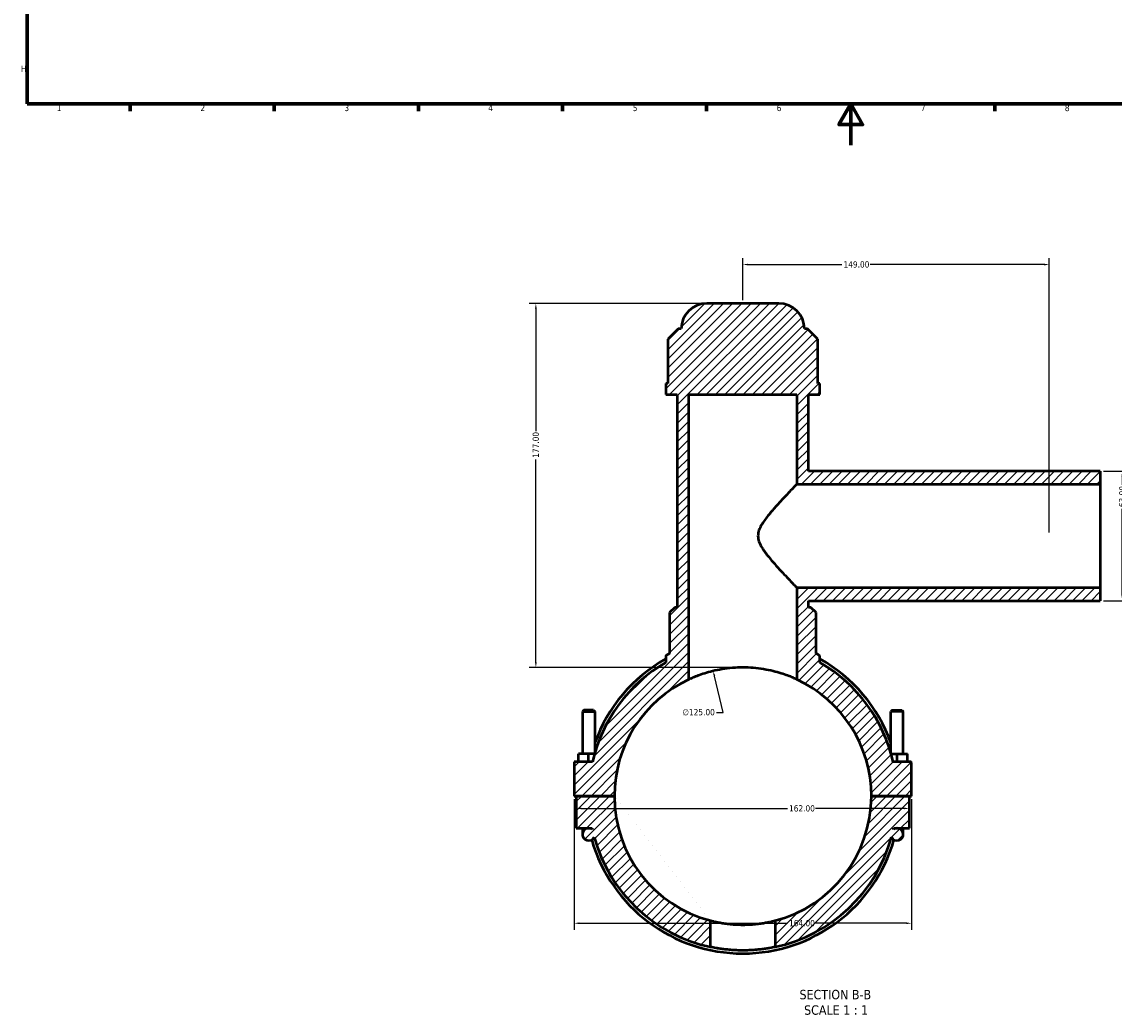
# Model space of a CAD drawing. Header units: millimetres. Extents: x 0 to 898, y -421 to 1004.
# Tile 1 of 7: x 17 to 549, y -421 to 60. Entities that reach past the tile are written whole.
import ezdxf

# ---------------------------------------------------------------- set-up
doc = ezdxf.new("R2010")
doc.units = ezdxf.units.MM
for name, color, linetype, lineweight in [('Border (ANSI)', 7, 'Continuous', 70), ('Dimension (ANSI)', 7, 'Continuous', 25), ('Hatch (ANSI)', 7, 'Continuous', 18), ('Symbol (ANSI)', 7, 'Continuous', 25), ('Visible (ANSI)', 7, 'Continuous', 50)]:
    doc.layers.add(name, color=color, linetype=linetype, lineweight=lineweight)
doc.styles.add('Label Text (ANSI)', font='tahoma.ttf')
doc.styles.add('Note Text (ANSI)', font='tahoma.ttf')
doc.dimstyles.new('Default - mm (ANSI)', dxfattribs={"dimtxt": 3.048, "dimasz": 2.5, "dimexe": 3.175, "dimexo": 1.6002, "dimgap": 0.8, "dimtad": 0, "dimtoh": 1, "dimrnd": 1e-08, "dimzin": 4, "dimdsep": 46, "dimtxsty": 'Note Text (ANSI)', "dimcen": 0.09, "dimdle": 10, "dimclrd": 256, "dimclre": 256, "dimclrt": 230, "dimadec": 1, "dimazin": 1, "dimtfac": 1, "dimtofl": 0, "dimtmove": 0, "dimatfit": 3, "dimfxl": 1, "dimtolj": 1, "dimtzin": 4, "dimlwd": -1, "dimlwe": -1, "dimarcsym": 0})

# ---------------------------------------------------------------- blocks, each defined once
blk = doc.blocks.new('Borders Default Border')
at = {"layer": 'Border (ANSI)'}
for p, q in [((70.08, 20), (70.08, 16.55)), ((140.17, 20), (140.17, 16.55)), ((210.25, 20), (210.25, 16.55)), ((280.33, 20), (280.33, 16.55)), ((350.42, 20), (350.42, 16.55)), ((490.58, 20), (490.58, 16.55))]:
    blk.add_line(p, q, dxfattribs=at)
at = {"layer": 'Border (ANSI)', "flags": 128}
for points in [[(20, 20), (20, 574), (821, 574), (821, 20), (20, 20)], [(420.5, 0), (420.5, 20), (414.73, 10), (426.27, 10), (420.5, 20)]]:
    blk.add_lwpolyline(points, dxfattribs=at)
at = {"layer": 'Border (ANSI)', "color": 230, "true_color": 0xff0080, "char_height": 3.05, "attachment_point": 7, "style": 'Note Text (ANSI)'}
for s, insert in [('H', (16.97, 35.6)), ('1', (34.35, 16.55)), ('2', (104.2, 16.55)), ('3', (174.26, 16.49)), ('4', (244.23, 16.55)), ('5', (314.48, 16.49)), ('6', (384.49, 16.49)), ('7', (454.6, 16.55)), ('8', (524.63, 16.48))]:
    blk.add_mtext(s, dxfattribs=dict(at, insert=insert))
blk = doc.blocks.new('*D7')
at = {"layer": 'Defpoints', "color": 0, "transparency": 16777216}
for p in [(353.63, -255.64), (382.44, -377.28)]:
    blk.add_point(p, dxfattribs=at)
at = {"layer": 'Dimension (ANSI)', "transparency": 16777216}
for p, q in [((358.39, -275.77), (354.2, -258.08)), ((355.17, -275.77), (358.39, -275.77))]:
    blk.add_line(p, q, dxfattribs=at)
blk.add_solid([(354.61, -257.98), (353.8, -258.17), (353.63, -255.64)], dxfattribs=at)
at = {"layer": 'Dimension (ANSI)', "color": 230, "true_color": 0xff0080, "transparency": 16777216, "insert": (338.69, -274.13), "char_height": 3.048, "attachment_point": 1, "style": 'Note Text (ANSI)'}
blk.add_mtext('\\A1;∅125.00', dxfattribs=at)
blk = doc.blocks.new('*D9')
at = {"layer": 'Defpoints', "color": 0, "transparency": 16777216}
for p in [(350.53, -76.96), (267.37, -253.96), (368.03, -253.96)]:
    blk.add_point(p, dxfattribs=at)
at = {"layer": 'Dimension (ANSI)', "transparency": 16777216}
for p, q in [((348.93, -76.96), (264.19, -76.96)), ((267.37, -79.46), (267.37, -139.12)), ((267.37, -251.46), (267.37, -152.8)), ((366.43, -253.96), (264.19, -253.96))]:
    blk.add_line(p, q, dxfattribs=at)
for points in [[(266.95, -79.46), (267.78, -79.46), (267.37, -76.96)], [(266.95, -251.46), (267.78, -251.46), (267.37, -253.96)]]:
    blk.add_solid(points, dxfattribs=at)
at = {"layer": 'Dimension (ANSI)', "color": 230, "true_color": 0xff0080, "transparency": 16777216, "insert": (265.78, -152), "char_height": 3.048, "attachment_point": 1, "rotation": 90, "style": 'Note Text (ANSI)'}
blk.add_mtext('\\A1;177.00', dxfattribs=at)
blk = doc.blocks.new('*D10')
at = {"layer": 'Defpoints', "color": 0, "transparency": 16777216}
for p in [(541.8, -158.46), (541.8, -221.46), (552.58, -221.46)]:
    blk.add_point(p, dxfattribs=at)
at = {"layer": 'Dimension (ANSI)', "transparency": 16777216}
for p, q in [((543.41, -158.46), (555.76, -158.46)), ((552.58, -160.96), (552.58, -165.12)), ((552.58, -218.96), (552.58, -176.8)), ((543.41, -221.46), (555.76, -221.46))]:
    blk.add_line(p, q, dxfattribs=at)
for points in [[(552.17, -160.96), (553, -160.96), (552.58, -158.46)], [(552.17, -218.96), (553, -218.96), (552.58, -221.46)]]:
    blk.add_solid(points, dxfattribs=at)
at = {"layer": 'Dimension (ANSI)', "color": 230, "true_color": 0xff0080, "transparency": 16777216, "insert": (551, -176), "char_height": 3.048, "attachment_point": 1, "rotation": 90, "style": 'Note Text (ANSI)'}
blk.add_mtext('\\A1;63.00', dxfattribs=at)
blk = doc.blocks.new('*D11')
at = {"layer": 'Defpoints', "color": 0, "transparency": 16777216}
for p in [(517.03, -58.05), (368.03, -76.96), (517.03, -189.96)]:
    blk.add_point(p, dxfattribs=at)
at = {"layer": 'Dimension (ANSI)', "transparency": 16777216}
for p, q in [((368.03, -75.36), (368.03, -54.88)), ((370.53, -58.05), (416.19, -58.05)), ((514.53, -58.05), (429.87, -58.05)), ((517.03, -188.36), (517.03, -54.88))]:
    blk.add_line(p, q, dxfattribs=at)
for points in [[(370.53, -57.64), (370.53, -58.47), (368.03, -58.05)], [(514.53, -57.64), (514.53, -58.47), (517.03, -58.05)]]:
    blk.add_solid(points, dxfattribs=at)
at = {"layer": 'Dimension (ANSI)', "color": 230, "true_color": 0xff0080, "transparency": 16777216, "insert": (416.99, -56.47), "char_height": 3.048, "attachment_point": 1, "style": 'Note Text (ANSI)'}
blk.add_mtext('\\A1;149.00', dxfattribs=at)
blk = doc.blocks.new('*D12')
at = {"layer": 'Defpoints', "color": 0, "transparency": 16777216}
for p in [(286.03, -316.41), (450.03, -316.41), (450.03, -378.26)]:
    blk.add_point(p, dxfattribs=at)
at = {"layer": 'Dimension (ANSI)', "transparency": 16777216}
for p, q in [((286.03, -318.01), (286.03, -381.43)), ((450.03, -318.01), (450.03, -381.43)), ((288.53, -378.26), (389.69, -378.26)), ((447.53, -378.26), (403.37, -378.26))]:
    blk.add_line(p, q, dxfattribs=at)
for points in [[(288.53, -377.84), (288.53, -378.68), (286.03, -378.26)], [(447.53, -377.84), (447.53, -378.68), (450.03, -378.26)]]:
    blk.add_solid(points, dxfattribs=at)
at = {"layer": 'Dimension (ANSI)', "color": 230, "true_color": 0xff0080, "transparency": 16777216, "insert": (390.49, -376.67), "char_height": 3.048, "attachment_point": 1, "style": 'Note Text (ANSI)'}
blk.add_mtext('\\A1;164.00', dxfattribs=at)
blk = doc.blocks.new('*D13')
at = {"layer": 'Defpoints', "color": 0, "transparency": 16777216}
for p in [(287.03, -322.45), (449.03, -322.45), (449.03, -322.45)]:
    blk.add_point(p, dxfattribs=at)
at = {"layer": 'Dimension (ANSI)', "transparency": 16777216}
for p, q in [((289.53, -322.45), (389.69, -322.45)), ((446.53, -322.45), (403.37, -322.45))]:
    blk.add_line(p, q, dxfattribs=at)
for points in [[(289.53, -322.04), (289.53, -322.87), (287.03, -322.45)], [(446.53, -322.04), (446.53, -322.87), (449.03, -322.45)]]:
    blk.add_solid(points, dxfattribs=at)
at = {"layer": 'Dimension (ANSI)', "color": 230, "true_color": 0xff0080, "transparency": 16777216, "insert": (390.49, -320.87), "char_height": 3.048, "attachment_point": 1, "style": 'Note Text (ANSI)'}
blk.add_mtext('\\A1;162.00', dxfattribs=at)

msp = doc.modelspace()

# ---------------------------------------------------------------- hatches: boundary and pattern name
at = {"layer": 'Hatch (ANSI)'}
h = msp.add_hatch(dxfattribs=at)
h.set_pattern_fill('ANSI31', color=256, scale=25.4, style=0)
h.set_pattern_definition([(45, (0, 0), (-2.245064, 2.245064), [])])
edge = h.paths.add_edge_path()
edge.add_line((383.711, -376.963), (383.711, -389.804))
edge.add_ellipse((368.031, -316.461), major_axis=(15.68, -73.343), ratio=1, start_angle=0, end_angle=62.51682)
edge.add_ellipse((443.031, -335.086), major_axis=(-2.698, -1.311), ratio=1, start_angle=0, end_angle=244.08115)
edge.add_line((443.031, -332.086), (449.031, -332.086))
edge.add_line((449.031, -332.086), (449.031, -316.511))
edge.add_line((449.031, -316.511), (430.531, -316.511))
edge.add_ellipse((368.031, -316.461), major_axis=(62.5, -0.05), ratio=1, start_angle=284.57543, end_angle=360, ccw=False)
edge = h.paths.add_edge_path(flags=0)
edge.add_ellipse((443.031, -335.086), major_axis=(0, 3), ratio=1, start_angle=0, end_angle=36.18848)
edge.add_ellipse((368.031, -316.461), major_axis=(73.229, -16.204), ratio=1, start_angle=0, end_angle=0.45245)
edge.add_line((441.386, -332.086), (443.031, -332.086))
edge = h.paths.add_edge_path()
edge.add_line((541.805, -158.461), (399.906, -158.461))
edge.add_line((399.906, -158.461), (399.906, -121.211))
edge.add_line((399.906, -121.211), (405.531, -121.211))
edge.add_line((405.531, -121.211), (405.531, -115.901))
edge.add_line((405.531, -115.901), (404.501, -115.901))
edge.add_line((404.501, -115.901), (404.501, -94.351))
edge.add_line((404.501, -94.351), (399.501, -89.351))
edge.add_line((399.501, -89.351), (398.031, -89.351))
edge.add_ellipse((385.532, -89.461), major_axis=(12.5, 0.11), ratio=1, start_angle=0, end_angle=89.49579)
edge.add_line((385.532, -76.961), (350.531, -76.961))
edge.add_ellipse((350.531, -89.461), major_axis=(0, 12.5), ratio=1, start_angle=0, end_angle=89.49579)
edge.add_line((338.031, -89.351), (336.561, -89.351))
edge.add_line((336.561, -89.351), (331.561, -94.351))
edge.add_line((331.561, -94.351), (331.561, -115.901))
edge.add_line((331.561, -115.901), (330.531, -115.901))
edge.add_line((330.531, -115.901), (330.531, -121.211))
edge.add_line((330.531, -121.211), (336.156, -121.211))
edge.add_line((336.156, -121.211), (336.156, -224.711))
edge.add_line((336.156, -224.711), (334.906, -224.711))
edge.add_line((334.906, -224.711), (332.406, -227.211))
edge.add_line((332.406, -227.211), (332.406, -247.072))
edge.add_ellipse((368.031, -316.461), major_axis=(-35.625, 69.389), ratio=1, start_angle=0, end_angle=1.00817)
edge.add_spline(control_points=[(331.191, -247.71), (331.058, -247.781), (330.94, -247.875), (330.742, -248.101), (330.664, -248.231), (330.558, -248.512), (330.531, -248.661), (330.531, -248.812)], knot_values=[-0.1352228, -0.1352228, -0.1352228, -0.1352228, -0.0901485, -0.0901485, -0.0450743, -0.0450743, 0, 0, 0, 0], degree=3, periodic=0)
edge.add_line((330.531, -248.812), (330.531, -251.509))
edge.add_ellipse((368.031, -316.461), major_axis=(-37.5, 64.952), ratio=1, start_angle=0, end_angle=47.19306)
edge.add_line((294.897, -299.836), (286.031, -299.836))
edge.add_line((286.031, -299.836), (286.031, -316.411))
edge.add_line((286.031, -316.411), (305.531, -316.411))
edge.add_ellipse((368.031, -316.461), major_axis=(-62.5, 0.05), ratio=1, start_angle=294.88042, end_angle=360, ccw=False)
edge.add_line((341.781, -259.741), (341.781, -121.211))
edge.add_line((341.781, -121.211), (394.281, -121.211))
edge.add_line((394.281, -121.211), (394.281, -164.761))
edge.add_line((394.281, -164.761), (541.805, -164.761))
edge.add_line((541.805, -164.761), (541.805, -158.461))
edge = h.paths.add_edge_path()
edge.add_line((399.906, -221.461), (541.805, -221.461))
edge.add_line((541.805, -221.461), (541.805, -215.161))
edge.add_line((541.805, -215.161), (394.281, -215.161))
edge.add_line((394.281, -215.161), (394.281, -259.741))
edge.add_ellipse((368.031, -316.461), major_axis=(26.25, 56.72), ratio=1, start_angle=294.88042, end_angle=360, ccw=False)
edge.add_line((430.531, -316.411), (450.031, -316.411))
edge.add_line((450.031, -316.411), (450.031, -300.336))
edge.add_ellipse((449.531, -300.336), major_axis=(0.5, 0), ratio=1, start_angle=0, end_angle=90)
edge.add_line((449.531, -299.836), (441.165, -299.836))
edge.add_ellipse((368.031, -316.461), major_axis=(73.134, 16.625), ratio=1, start_angle=0, end_angle=47.19306)
edge.add_line((405.531, -251.509), (405.531, -248.812))
edge.add_ellipse((404.281, -248.812), major_axis=(1.25, 0), ratio=1, start_angle=0, end_angle=61.81548)
edge.add_ellipse((368.031, -316.461), major_axis=(36.84, 68.752), ratio=1, start_angle=0, end_angle=1.00817)
edge.add_line((403.656, -247.072), (403.656, -227.211))
edge.add_line((403.656, -227.211), (401.156, -224.711))
edge.add_line((401.156, -224.711), (399.906, -224.711))
edge.add_line((399.906, -224.711), (399.906, -221.461))
edge = h.paths.add_edge_path()
edge.add_line((305.531, -316.511), (287.031, -316.511))
edge.add_line((287.031, -316.511), (287.031, -332.086))
edge.add_line((287.031, -332.086), (293.031, -332.086))
edge.add_ellipse((293.031, -335.086), major_axis=(0, 3), ratio=1, start_angle=0, end_angle=244.08115)
edge.add_ellipse((368.031, -316.461), major_axis=(-72.302, -19.936), ratio=1, start_angle=0, end_angle=62.51682)
edge.add_line((352.351, -389.804), (352.351, -376.963))
edge.add_ellipse((368.031, -316.461), major_axis=(-15.68, -60.501), ratio=1, start_angle=284.57543, end_angle=360, ccw=False)
edge = h.paths.add_edge_path(flags=0)
edge.add_line((293.031, -332.086), (294.677, -332.086))
edge.add_ellipse((368.031, -316.461), major_axis=(-73.354, -15.625), ratio=1, start_angle=0, end_angle=0.45245)
edge.add_ellipse((293.031, -335.086), major_axis=(1.771, 2.421), ratio=1, start_angle=0, end_angle=36.18848)

# ---------------------------------------------------------------- linework, layer by layer
at = {"layer": 'Visible (ANSI)'}
for p, q in [((385.532, -76.961), (350.531, -76.961)), ((336.561, -89.351), (331.561, -94.351)), ((338.031, -89.351), (336.561, -89.351)), ((399.501, -89.351), (398.031, -89.351)), ((404.501, -94.351), (399.501, -89.351)), ((331.561, -94.351), (331.561, -115.901)), ((404.501, -115.901), (404.501, -94.351)), ((331.561, -115.901), (330.531, -115.901)), ((330.531, -115.901), (330.531, -121.211)), ((405.531, -115.901), (404.501, -115.901)), ((405.531, -121.211), (405.531, -115.901)), ((330.531, -121.211), (336.156, -121.211)), ((336.156, -121.211), (336.156, -224.711)), ((341.781, -259.741), (341.781, -121.211)), ((341.781, -121.211), (394.281, -121.211)), ((394.281, -121.211), (394.281, -164.761)), ((399.906, -158.461), (399.906, -121.211)), ((399.906, -121.211), (405.531, -121.211)), ((541.805, -158.461), (399.906, -158.461)), ((541.805, -158.461), (541.805, -164.761)), ((394.281, -164.761), (541.805, -164.761)), ((541.805, -164.761), (541.805, -215.161)), ((541.805, -215.161), (394.281, -215.161)), ((394.281, -215.161), (394.281, -259.741)), ((541.805, -215.161), (541.805, -221.461)), ((399.906, -221.461), (541.805, -221.461)), ((399.906, -224.711), (399.906, -221.461)), ((334.906, -224.711), (332.406, -227.211)), ((332.406, -227.211), (332.406, -247.072)), ((336.156, -224.711), (334.906, -224.711)), ((401.156, -224.711), (399.906, -224.711)), ((403.656, -227.211), (401.156, -224.711)), ((403.656, -247.072), (403.656, -227.211)), ((330.531, -248.812), (330.531, -251.509)), ((405.531, -251.509), (405.531, -248.812)), ((290.631, -274.745), (290.031, -275.345)), ((290.031, -275.345), (296.031, -275.345)), ((290.031, -275.345), (290.031, -295.836)), ((295.431, -274.745), (290.631, -274.745)), ((295.431, -274.745), (296.031, -275.345)), ((296.031, -275.345), (296.031, -295.461)), ((440.631, -274.745), (440.031, -275.345)), ((446.031, -275.345), (440.031, -275.345)), ((440.031, -295.461), (440.031, -275.345)), ((440.631, -274.745), (445.431, -274.745)), ((445.431, -274.745), (446.031, -275.345)), ((446.031, -295.836), (446.031, -275.345)), ((293.031, -295.836), (288.031, -295.836)), ((288.031, -299.836), (288.031, -295.836)), ((293.031, -299.836), (293.031, -295.836)), ((295.923, -295.836), (293.031, -295.836)), ((440.14, -295.836), (443.031, -295.836)), ((443.031, -295.836), (448.031, -295.836)), ((443.031, -299.836), (443.031, -295.836)), ((448.031, -299.836), (448.031, -295.836)), ((294.897, -299.836), (286.031, -299.836)), ((286.031, -299.836), (286.031, -316.411)), ((449.531, -299.836), (441.165, -299.836)), ((450.031, -316.411), (450.031, -300.336)), ((286.031, -316.411), (305.531, -316.411)), ((305.531, -316.511), (287.031, -316.511)), ((287.031, -316.511), (287.031, -332.086)), ((290.031, -316.411), (290.031, -316.511)), ((296.031, -316.411), (296.031, -316.511)), ((430.531, -316.411), (450.031, -316.411)), ((449.031, -316.511), (430.531, -316.511)), ((440.031, -316.511), (440.031, -316.411)), ((446.031, -316.511), (446.031, -316.411)), ((449.031, -332.086), (449.031, -316.511)), ((287.031, -332.086), (293.031, -332.086)), ((290.031, -332.086), (290.031, -335.086)), ((293.031, -332.086), (294.677, -332.086)), ((441.386, -332.086), (443.031, -332.086)), ((443.031, -332.086), (449.031, -332.086)), ((446.031, -335.086), (446.031, -332.086)), ((352.351, -389.804), (352.351, -376.963)), ((383.711, -376.963), (383.711, -389.804))]:
    msp.add_line(p, q, dxfattribs=at)
for centre, radius, start, end in [((350.531, -89.461), 12.5, 90, 179.49579), ((385.532, -89.461), 12.5, 0.50421, 90), ((368.031, -316.461), 78, 117.17635, 118.18452), ((368.031, -316.461), 78, 61.81548, 62.82365), ((404.281, -248.812), 1.25, 0, 61.81548), ((368.031, -316.461), 75, 120, 167.19306), ((368.031, -316.461), 76.5, 119.35347, 160.25008), ((368.031, -316.461), 76.5, 19.74992, 60.64653), ((368.031, -316.461), 75, 12.80694, 60), ((368.031, -316.461), 62.5, 114.83459, 179.95416), ((368.031, -316.461), 62.5, 0.04584, 65.16541), ((449.531, -300.336), 0.5, 0, 90), ((368.031, -316.461), 62.5, 180.04584, 255.47041), ((368.031, -316.461), 62.5, 284.52959, 359.95416), ((293.031, -335.086), 3, 90, 334.08115), ((293.031, -335.086), 3, 53.81152, 90), ((368.031, -316.461), 75, 192.0247, 192.47715), ((443.031, -335.086), 3, 205.91885, 90), ((443.031, -335.086), 3, 90, 126.18848), ((368.031, -316.461), 75, 347.52285, 347.9753), ((368.031, -316.461), 76.5, 196.10553, 343.89447), ((368.031, -316.461), 75, 195.41552, 257.93234), ((368.031, -316.461), 75, 282.06766, 344.58448)]:
    msp.add_arc(centre, radius, start, end, dxfattribs=at)
for points, knots in [([(394.281, -164.761), (394.281, -164.761), (394.109, -164.94), (393.432, -165.648), (392.926, -166.175), (391.651, -167.513), (390.88, -168.324), (389.179, -170.13), (388.248, -171.124), (386.219, -173.319), (385.037, -174.613), (382.616, -177.348), (381.376, -178.788), (379.023, -181.74), (377.914, -183.232), (376.564, -185.579), (376.169, -186.378), (375.578, -188.073), (375.381, -188.967), (375.381, -189.961)], [13.3550882, 13.3550882, 13.3550882, 13.3550882, 13.8714667, 13.8714667, 14.3878453, 14.3878453, 14.9042238, 14.9042238, 15.4206023, 15.4206023, 16.0171478, 16.0171478, 16.6136933, 16.6136933, 17.2102388, 17.2102388, 17.5085115, 17.5085115, 17.8067843, 17.8067843, 17.8067843, 17.8067843]), ([(375.381, -189.961), (375.381, -190.956), (375.578, -191.85), (376.169, -193.544), (376.564, -194.343), (377.914, -196.691), (379.023, -198.183), (381.376, -201.135), (382.616, -202.575), (385.037, -205.31), (386.219, -206.604), (388.248, -208.799), (389.179, -209.793), (390.88, -211.598), (391.651, -212.41), (392.926, -213.748), (393.432, -214.275), (394.109, -214.982), (394.281, -215.161), (394.281, -215.161)], [0, 0, 0, 0, 0.2982727, 0.2982727, 0.5965455, 0.5965455, 1.193091, 1.193091, 1.7896365, 1.7896365, 2.3861819, 2.3861819, 2.9025605, 2.9025605, 3.418939, 3.418939, 3.9353175, 3.9353175, 4.4516961, 4.4516961, 4.4516961, 4.4516961]), ([(331.191, -247.71), (331.058, -247.781), (330.94, -247.875), (330.742, -248.101), (330.664, -248.231), (330.558, -248.512), (330.531, -248.661), (330.531, -248.812)], [-0.13522277, -0.13522277, -0.13522277, -0.13522277, -0.09014852, -0.09014852, -0.04507426, -0.04507426, 0, 0, 0, 0]), ([(394.281, -259.741), (394.281, -259.741), (394.119, -259.665), (393.444, -259.36), (392.932, -259.131), (391.587, -258.566), (390.753, -258.229), (388.833, -257.516), (387.747, -257.14), (385.44, -256.423), (384.136, -256.054), (381.29, -255.366), (379.748, -255.048), (376.52, -254.519), (374.831, -254.309), (371.421, -254.03), (369.701, -253.961), (366.361, -253.961), (364.641, -254.03), (361.232, -254.309), (359.543, -254.519), (356.315, -255.048), (354.772, -255.366), (351.927, -256.054), (350.623, -256.423), (348.315, -257.14), (347.229, -257.516), (345.31, -258.229), (344.476, -258.566), (343.131, -259.131), (342.618, -259.36), (341.943, -259.665), (341.781, -259.741), (341.781, -259.741)], [8.0197296, 8.0197296, 8.0197296, 8.0197296, 8.5212765, 8.5212765, 9.0228234, 9.0228234, 9.5243703, 9.5243703, 10.0259172, 10.0259172, 10.5268365, 10.5268365, 11.0277558, 11.0277558, 11.5286751, 11.5286751, 12.0295945, 12.0295945, 12.5305138, 12.5305138, 13.0314331, 13.0314331, 13.5323524, 13.5323524, 14.0332718, 14.0332718, 14.5348186, 14.5348186, 15.0363655, 15.0363655, 15.5379124, 15.5379124, 16.0394593, 16.0394593, 16.0394593, 16.0394593]), ([(352.351, -376.963), (352.351, -376.963), (352.446, -376.987), (352.845, -377.089), (353.149, -377.165), (353.95, -377.356), (354.449, -377.47), (355.598, -377.715), (356.25, -377.845), (357.637, -378.095), (358.421, -378.224), (360.13, -378.466), (361.054, -378.578), (362.984, -378.765), (363.992, -378.839), (366.021, -378.937), (367.042, -378.961), (369.02, -378.961), (370.041, -378.937), (372.07, -378.839), (373.078, -378.765), (375.009, -378.578), (375.933, -378.466), (377.641, -378.224), (378.425, -378.095), (379.812, -377.845), (380.464, -377.715), (381.614, -377.47), (382.112, -377.356), (382.913, -377.165), (383.217, -377.089), (383.616, -376.987), (383.711, -376.963), (383.711, -376.963)], [4.7470811, 4.7470811, 4.7470811, 4.7470811, 5.0437948, 5.0437948, 5.3405084, 5.3405084, 5.637222, 5.637222, 5.9339356, 5.9339356, 6.2306071, 6.2306071, 6.5272787, 6.5272787, 6.8239502, 6.8239502, 7.1206217, 7.1206217, 7.4172932, 7.4172932, 7.7139648, 7.7139648, 8.0106363, 8.0106363, 8.3073078, 8.3073078, 8.6040214, 8.6040214, 8.9007351, 8.9007351, 9.1974487, 9.1974487, 9.4941623, 9.4941623, 9.4941623, 9.4941623]), ([(383.711, -389.804), (383.711, -389.804), (383.616, -389.824), (383.218, -389.908), (382.915, -389.971), (382.114, -390.129), (381.616, -390.223), (380.465, -390.426), (379.813, -390.534), (378.424, -390.741), (377.64, -390.848), (375.93, -391.049), (375.005, -391.143), (373.074, -391.298), (372.067, -391.36), (370.039, -391.441), (369.019, -391.461), (367.044, -391.461), (366.023, -391.441), (363.996, -391.36), (362.988, -391.298), (361.057, -391.143), (360.132, -391.049), (358.423, -390.848), (357.638, -390.741), (356.249, -390.534), (355.597, -390.426), (354.447, -390.223), (353.949, -390.129), (353.148, -389.971), (352.844, -389.908), (352.446, -389.824), (352.351, -389.804), (352.351, -389.804)], [0, 0, 0, 0, 0.2962747, 0.2962747, 0.5925494, 0.5925494, 0.8888241, 0.8888241, 1.1850987, 1.1850987, 1.4813535, 1.4813535, 1.7776083, 1.7776083, 2.0738631, 2.0738631, 2.3701179, 2.3701179, 2.6663727, 2.6663727, 2.9626275, 2.9626275, 3.2588823, 3.2588823, 3.5551371, 3.5551371, 3.8514117, 3.8514117, 4.1476864, 4.1476864, 4.4439611, 4.4439611, 4.7402358, 4.7402358, 4.7402358, 4.7402358])]:
    msp.add_open_spline(points, degree=3, knots=knots, dxfattribs=at)

# ---------------------------------------------------------------- block references
msp.add_blockref('Borders Default Border', (0, 0))

# ---------------------------------------------------------------- texts
at = {"layer": 'Symbol (ANSI)', "char_height": 4.572, "attachment_point": 7, "style": 'Label Text (ANSI)'}
for s, insert in [('SECTION B-B', (395.59, -415.306)), ('SCALE 1 : 1', (397.813, -422.819))]:
    msp.add_mtext(s, dxfattribs=dict(at, insert=insert))

# ---------------------------------------------------------------- dimensions: what is measured, and where the dimension line sits
at = {"layer": 'Dimension (ANSI)'}
for base, p1, p2, angle, override, picture, middle in [((517.031, -58.052), (368.031, -76.961), (517.031, -189.961), 180, {"dimtoh": 0, "dimdec": 2, "dimtp": 0, "dimtm": 0, "dimtdec": 2, "dimatfit": 1}, '*D11', (423.031, -58.052)), ((267.366, -253.962), (350.531, -76.961), (368.031, -253.962), 90, {"dimtoh": 0, "dimdec": 2, "dimtp": 0, "dimtm": 0, "dimtdec": 2, "dimatfit": 1}, '*D9', (267.366, -145.962)), ((552.585, -221.461), (541.805, -158.461), (541.805, -221.461), 90, {"dimtoh": 0, "dimdec": 2, "dimtp": 0, "dimtm": 0, "dimtdec": 2, "dimatfit": 1}, '*D10', (552.585, -170.961)), ((450.031, -378.259), (286.031, -316.411), (450.031, -316.411), 180, {"dimtoh": 0, "dimdec": 2, "dimtp": 0, "dimtm": 0, "dimtdec": 2, "dimatfit": 1}, '*D12', (396.531, -378.259)), ((449.031, -322.453), (287.031, -322.453), (449.031, -322.453), 180, {"dimtoh": 0, "dimdec": 2, "dimse1": 1, "dimse2": 1, "dimtp": 0, "dimtm": 0, "dimtdec": 2, "dimatfit": 1}, '*D13', (396.531, -322.453))]:
    dim = msp.add_linear_dim(base=base, p1=p1, p2=p2, angle=angle, dimstyle='Default - mm (ANSI)', override=override, dxfattribs=at)
    dim.commit()
    dim.dimension.update_dxf_attribs({"geometry": picture, "text_midpoint": middle, "dimtype": 160})
dim = msp.add_diameter_dim_2p(p1=(382.437, -377.282), p2=(353.625, -255.644), dimstyle='Default - mm (ANSI)', override={"dimtih": 1, "dimdec": 2, "dimlfac": 0.999973, "dimtp": 0, "dimtm": 0, "dimtdec": 2}, dxfattribs=at)
dim.commit()
dim.dimension.update_dxf_attribs({"geometry": '*D7', "text_midpoint": (346.532, -275.773), "dimtype": 163})

doc.saveas('drawing.dxf')
